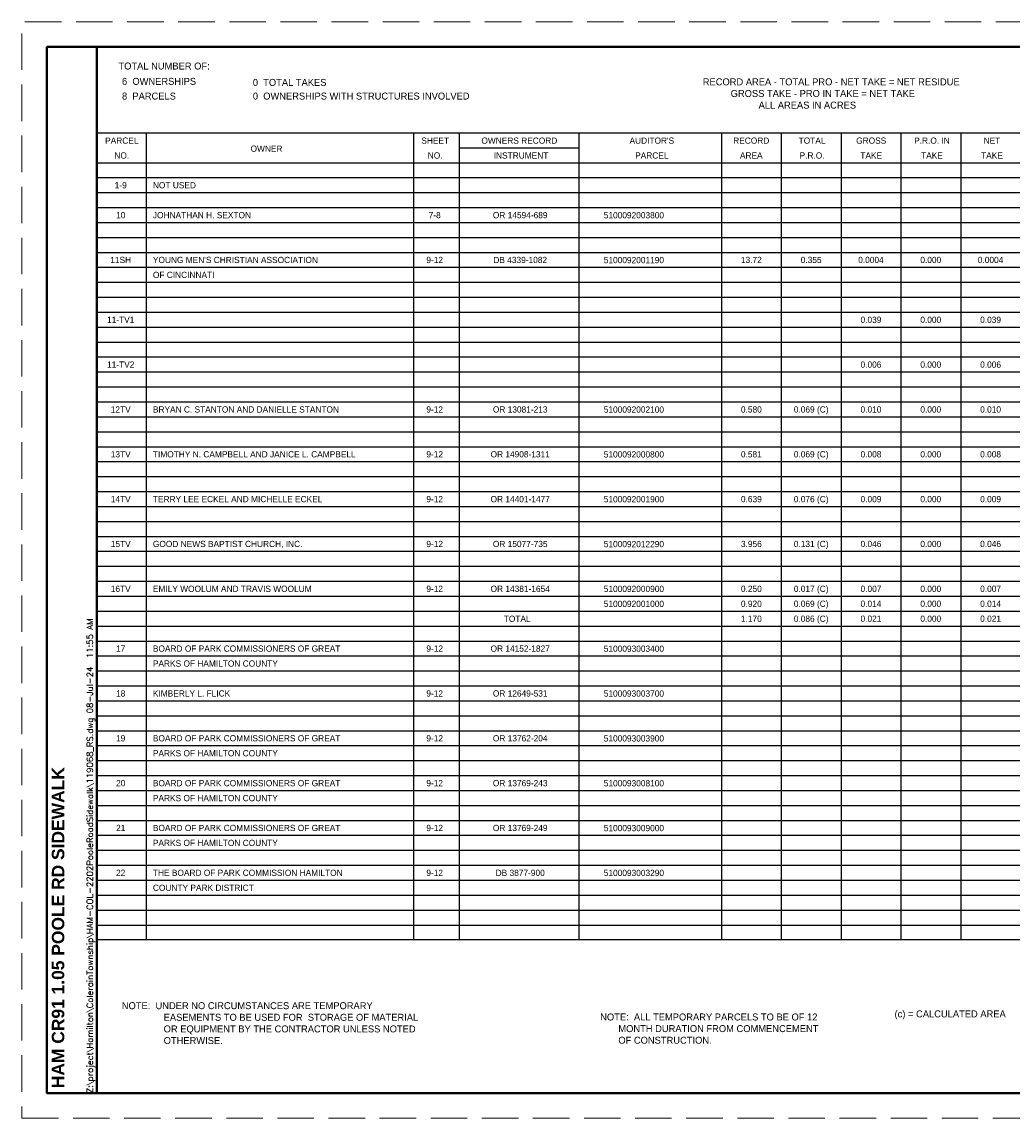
# Paper-space layout 'Layout1' of a CAD drawing. Header units: feet. Extents: x -1.5 to 49.6, y -1.1 to 21.4.
# Tile 1 of 3: x -1.5 to 18.4, y -0.6 to 21.4. Entities that reach past the tile are written whole.
import ezdxf
from ezdxf.enums import TextEntityAlignment as Align

# ---------------------------------------------------------------- set-up
doc = ezdxf.new("R2010")
doc.units = ezdxf.units.FT
doc.header["$MEASUREMENT"] = 0
doc.linetypes.add('DGN Style 3', pattern=[1.025364, 0.732403, -0.292961])
doc.linetypes.add('OhDOT_USTN3', pattern=[0.22, 0.165, -0.055])
doc.layers.add('SH_Border', color=7, linetype='Continuous')
doc.layers.add('SH_Data', color=1, linetype='Continuous')
doc.layers.add('SH_Cut_Line', color=7, linetype='OhDOT_USTN3', lineweight=0, plot=False)
doc.styles.add('DwgStamp', font='romans.shx')
doc.styles.add('Slanted-Normal', font='font31.shx', dxfattribs={"height": 0.14})
doc.styles.add('Style-Calibri', font='calibri.ttf')

psp = doc.layouts.get("Layout1")

# ---------------------------------------------------------------- linework, layer by layer
at = {"layer": 'SH_Border', "color": 7, "linetype": 'Continuous'}
for p, q in [((0, 19.15), (30.5, 19.15)), ((1, 2.95), (1, 19.15)), ((6.363, 2.95), (6.363, 19.15)), ((7.283, 2.95), (7.283, 19.15)), ((9.683, 2.95), (9.683, 19.15)), ((12.543, 2.95), (12.543, 19.15)), ((13.743, 2.95), (13.743, 19.15)), ((14.943, 2.95), (14.943, 19.15)), ((16.143, 2.95), (16.143, 19.15)), ((17.343, 2.95), (17.343, 19.15)), ((7.283, 18.85), (9.683, 18.85)), ((0, 18.55), (30.5, 18.55)), ((30.5, 2.95), (0, 2.95))]:
    psp.add_line(p, q, dxfattribs=at)
at = {"layer": 'SH_Border', "color": 7, "linetype": 'Continuous', "lineweight": 40, "flags": 128}
for points in [[(-1, 20.875), (0, 20.875), (0, -0.125), (-1, -0.125), (-1, 20.875)], [(0, 20.875), (32, 20.875), (32, -0.125), (0, -0.125), (0, 20.875)]]:
    psp.add_lwpolyline(points, close=True, dxfattribs=at)
at = {"layer": 'SH_Cut_Line', "color": 7, "linetype": 'DGN Style 3', "lineweight": 0, "flags": 128}
psp.add_lwpolyline([(-1.5, -0.625), (32.5, -0.625), (32.5, 21.375), (-1.5, 21.375), (-1.5, -0.625)], close=True, dxfattribs=at)
at = {"layer": 'SH_Data', "color": 1}
for p, q in [((0, 18.25), (30.5, 18.25)), ((0, 17.95), (30.5, 17.95)), ((0, 17.65), (30.5, 17.65)), ((0, 17.35), (30.5, 17.35)), ((0, 17.05), (30.5, 17.05)), ((0, 16.75), (30.5, 16.75)), ((0, 16.45), (30.5, 16.45)), ((0, 16.15), (30.5, 16.15)), ((0, 15.85), (30.5, 15.85)), ((0, 15.55), (30.5, 15.55)), ((0, 15.25), (30.5, 15.25)), ((0, 14.95), (30.5, 14.95)), ((0, 14.65), (30.5, 14.65)), ((0, 14.35), (30.5, 14.35)), ((0, 14.05), (30.5, 14.05)), ((0, 13.75), (30.5, 13.75)), ((0, 13.45), (30.5, 13.45)), ((0, 13.15), (30.5, 13.15)), ((0, 12.85), (30.5, 12.85)), ((0, 12.55), (30.5, 12.55)), ((0, 12.25), (30.5, 12.25)), ((0, 11.95), (30.5, 11.95)), ((0, 11.65), (30.5, 11.65)), ((0, 11.35), (30.5, 11.35)), ((0, 11.05), (30.5, 11.05)), ((0, 10.75), (30.5, 10.75)), ((0, 10.45), (30.5, 10.45)), ((0, 10.15), (30.5, 10.15)), ((0, 9.85), (30.5, 9.85)), ((0, 9.25), (30.5, 9.25)), ((0, 8.95), (30.5, 8.95)), ((0, 8.65), (30.5, 8.65)), ((0, 8.35), (30.5, 8.35)), ((0, 8.05), (30.5, 8.05)), ((0, 7.75), (30.5, 7.75)), ((0, 7.45), (30.5, 7.45)), ((0, 7.15), (30.5, 7.15)), ((0, 6.85), (30.5, 6.85)), ((0, 6.55), (30.5, 6.55)), ((0, 6.25), (30.5, 6.25)), ((0, 5.95), (30.5, 5.95)), ((0, 5.65), (30.5, 5.65)), ((0, 5.35), (30.5, 5.35)), ((0, 5.05), (30.5, 5.05)), ((0, 4.75), (30.5, 4.75)), ((0, 4.45), (30.5, 4.45)), ((0, 4.15), (30.5, 4.15)), ((0, 3.85), (30.5, 3.85)), ((0, 3.55), (30.5, 3.55)), ((0, 3.25), (30.5, 3.25))]:
    psp.add_line(p, q, dxfattribs=at)
at = {"layer": 'SH_Data'}
psp.add_line((0, 9.55), (30.5, 9.55), dxfattribs=at)

# ---------------------------------------------------------------- texts
at = {"layer": 'SH_Border', "color": 7, "linetype": 'Continuous', "style": 'DwgStamp'}
psp.add_text('Z:\\project\\Hamilton\\ColerainTownship\\HAM-COL-2202PooleRoadSidewalk\\119068_RS.dwg 08-Jul-24  11:55 AM', height=0.125, rotation=90, dxfattribs=at).set_placement((-0.075, -0.125))
at = {"layer": 'SH_Data', "color": 1, "style": 'Slanted-Normal'}
for s, height, p in [('TOTAL NUMBER OF:', 0.14, (0.437, 20.42)), ('6  OWNERSHIPS', 0.14, (0.508, 20.112)), ('0  TOTAL TAKES', 0.14, (3.133, 20.091)), ('8  PARCELS', 0.14, (0.508, 19.817)), ('0  OWNERSHIPS WITH STRUCTURES INVOLVED', 0.14, (3.133, 19.817)), ('NOT USED', 0.125, (1.128, 18.035)), ('JOHNATHAN H. SEXTON', 0.125, (1.128, 17.435)), ('5100092003800', 0.125, (10.175, 17.433)), ('(c) = CALCULATED AREA', 0.14, (16.009, 1.396))]:
    psp.add_text(s, height=height, dxfattribs=at).set_placement(p)
for s, p in [('PARCEL', (0.504, 18.93)), ('SHEET', (6.792, 18.93)), ('OWNERS RECORD', (8.481, 18.93)), ("AUDITOR'S", (11.139, 18.93)), ('RECORD', (13.134, 18.93)), ('TOTAL', (14.354, 18.93)), ('GROSS', (15.541, 18.93)), ('P.R.O. IN', (16.76, 18.93)), ('NET', (17.964, 18.93)), ('NO.', (0.504, 18.632)), ('OWNER', (3.408, 18.769)), ('NO.', (6.792, 18.632)), ('INSTRUMENT', (8.515, 18.632)), ('PARCEL', (11.139, 18.632)), ('AREA', (13.134, 18.632)), ('P.R.O.', (14.354, 18.632)), ('TAKE', (15.541, 18.632)), ('TAKE', (16.76, 18.632)), ('TAKE', (17.964, 18.632)), ('1-9', (0.482, 18.035)), ('10', (0.482, 17.435)), ('7-8', (6.782, 17.435)), ('OR 14594-689', (8.498, 17.435)), ('11SH', (0.482, 16.535)), ('9-12', (6.782, 16.535)), ('11-TV1', (0.482, 15.335)), ('11-TV2', (0.482, 14.435)), ('12TV', (0.482, 13.535)), ('9-12', (6.782, 13.535)), ('13TV', (0.482, 12.635)), ('9-12', (6.782, 12.635)), ('14TV', (0.482, 11.735)), ('9-12', (6.782, 11.735)), ('15TV', (0.482, 10.835)), ('9-12', (6.782, 10.835)), ('16TV', (0.482, 9.935)), ('9-12', (6.782, 9.935)), ('17', (0.482, 8.735)), ('9-12', (6.782, 8.735)), ('18', (0.482, 7.835)), ('9-12', (6.782, 7.835)), ('19', (0.482, 6.935)), ('9-12', (6.782, 6.935)), ('20', (0.482, 6.035)), ('9-12', (6.782, 6.035)), ('21', (0.482, 5.135)), ('9-12', (6.782, 5.135)), ('22', (0.482, 4.235)), ('9-12', (6.782, 4.235))]:
    psp.add_text(s, height=0.125, dxfattribs=at).set_placement(p, align=Align.CENTER)
at = {"layer": 'SH_Data', "style": 'Slanted-Normal'}
for s, p in [("YOUNG MEN'S CHRISTIAN ASSOCIATION", (1.128, 16.535)), ('5100092001190', (10.175, 16.533)), ('OF CINCINNATI ', (1.128, 16.235)), ('BRYAN C. STANTON AND DANIELLE STANTON', (1.128, 13.535)), ('5100092002100', (10.175, 13.533)), ('TIMOTHY N. CAMPBELL AND JANICE L. CAMPBELL', (1.128, 12.635)), ('5100092000800', (10.175, 12.633)), ('TERRY LEE ECKEL AND MICHELLE ECKEL', (1.128, 11.735)), ('5100092001900', (10.175, 11.733)), ('GOOD NEWS BAPTIST CHURCH, INC.', (1.128, 10.835)), ('5100092012290', (10.175, 10.833)), ('EMILY WOOLUM AND TRAVIS WOOLUM', (1.128, 9.935)), ('5100092000900', (10.175, 9.933)), ('5100092001000', (10.175, 9.633)), ('TOTAL', (8.168, 9.333)), ('BOARD OF PARK COMMISSIONERS OF GREAT', (1.128, 8.735)), ('5100093003400', (10.175, 8.733)), ('PARKS OF HAMILTON COUNTY', (1.128, 8.435)), ('KIMBERLY L. FLICK', (1.128, 7.835)), ('5100093003700', (10.175, 7.833)), ('BOARD OF PARK COMMISSIONERS OF GREAT', (1.128, 6.935)), ('5100093003900', (10.175, 6.933)), ('PARKS OF HAMILTON COUNTY', (1.128, 6.635)), ('BOARD OF PARK COMMISSIONERS OF GREAT', (1.128, 6.035)), ('5100093008100', (10.175, 6.033)), ('PARKS OF HAMILTON COUNTY', (1.128, 5.735)), ('BOARD OF PARK COMMISSIONERS OF GREAT', (1.128, 5.135)), ('5100093009000', (10.175, 5.133)), ('PARKS OF HAMILTON COUNTY', (1.128, 4.835)), ('THE BOARD OF PARK COMMISSION HAMILTON', (1.128, 4.235)), ('5100093003290', (10.175, 4.233)), ('COUNTY PARK DISTRICT', (1.128, 3.935))]:
    psp.add_text(s, height=0.125, dxfattribs=at).set_placement(p)
for s, p in [('DB 4339-1082', (8.498, 16.535)), ('13.72', (13.136, 16.535)), ('0.355', (14.336, 16.535)), ('0.0004', (15.536, 16.535)), ('0.000', (16.736, 16.535)), ('0.0004', (17.936, 16.535)), ('0.039', (15.536, 15.335)), ('0.000', (16.736, 15.335)), ('0.039', (17.936, 15.335)), ('0.006', (15.536, 14.435)), ('0.000', (16.736, 14.435)), ('0.006', (17.936, 14.435)), ('OR 13081-213', (8.498, 13.535)), ('0.580', (13.136, 13.535)), ('0.069 (C)', (14.336, 13.535)), ('0.010', (15.536, 13.535)), ('0.000', (16.736, 13.535)), ('0.010', (17.936, 13.535)), ('OR 14908-1311', (8.498, 12.635)), ('0.581', (13.136, 12.635)), ('0.069 (C)', (14.336, 12.635)), ('0.008', (15.536, 12.635)), ('0.000', (16.736, 12.635)), ('0.008', (17.936, 12.635)), ('OR 14401-1477', (8.498, 11.735)), ('0.639', (13.136, 11.735)), ('0.076 (C)', (14.336, 11.735)), ('0.009', (15.536, 11.735)), ('0.000', (16.736, 11.735)), ('0.009', (17.936, 11.735)), ('OR 15077-735', (8.498, 10.835)), ('3.956', (13.136, 10.835)), ('0.131 (C)', (14.336, 10.835)), ('0.046', (15.536, 10.835)), ('0.000', (16.736, 10.835)), ('0.046', (17.936, 10.835)), ('OR 14381-1654', (8.498, 9.935)), ('0.250', (13.136, 9.935)), ('0.017 (C)', (14.336, 9.935)), ('0.007', (15.536, 9.935)), ('0.000', (16.736, 9.935)), ('0.007', (17.936, 9.935)), ('0.920', (13.136, 9.635)), ('0.069 (C)', (14.336, 9.635)), ('0.014', (15.536, 9.635)), ('0.000', (16.736, 9.635)), ('0.014', (17.936, 9.635)), ('1.170', (13.136, 9.335)), ('0.086 (C)', (14.336, 9.335)), ('0.021', (15.536, 9.335)), ('0.000', (16.736, 9.335)), ('0.021', (17.936, 9.335)), ('OR 14152-1827', (8.498, 8.735)), ('OR 12649-531', (8.498, 7.835)), ('OR 13762-204', (8.498, 6.935)), ('OR 13769-243', (8.498, 6.035)), ('OR 13769-249', (8.498, 5.135)), ('DB 3877-900', (8.498, 4.235))]:
    psp.add_text(s, height=0.125, dxfattribs=at).set_placement(p, align=Align.CENTER)
at = {"layer": 'SH_Data', "color": 1, "char_height": 0.14, "attachment_point": 1, "style": 'Slanted-Normal'}
for s, insert, width in [('RECORD AREA - TOTAL PRO - NET TAKE = NET RESIDUE\\P^IGROSS TAKE - PRO IN TAKE = NET TAKE\\P^I^IALL AREAS IN ACRES', (12.161, 20.242), 8.66201), ('\\pxi-6,l6;NOTE:  UNDER NO CIRCUMSTANCES ARE TEMPORARY EASEMENTS TO BE USED FOR  STORAGE OF MATERIAL OR EQUIPMENT BY THE CONTRACTOR UNLESS NOTED OTHERWISE.', (0.504, 1.701), 6.21059), ('NOTE:  ALL TEMPORARY PARCELS TO BE OF 12\\P       MONTH DURATION FROM COMMENCEMENT\\P       OF CONSTRUCTION.', (10.103, 1.474), 6.21059)]:
    psp.add_mtext(s, dxfattribs=dict(at, insert=insert, width=width))
at = {"layer": 'SH_Data', "insert": (-0.9, -0.025), "char_height": 0.25, "attachment_point": 1, "rotation": 90, "style": 'Style-Calibri'}
psp.add_mtext('{\\fArial|b1|i0|c0|p34;\\W1;HAM CR91 1.05 POOLE RD SIDEWALK}', dxfattribs=at)

doc.saveas('drawing.dxf')
